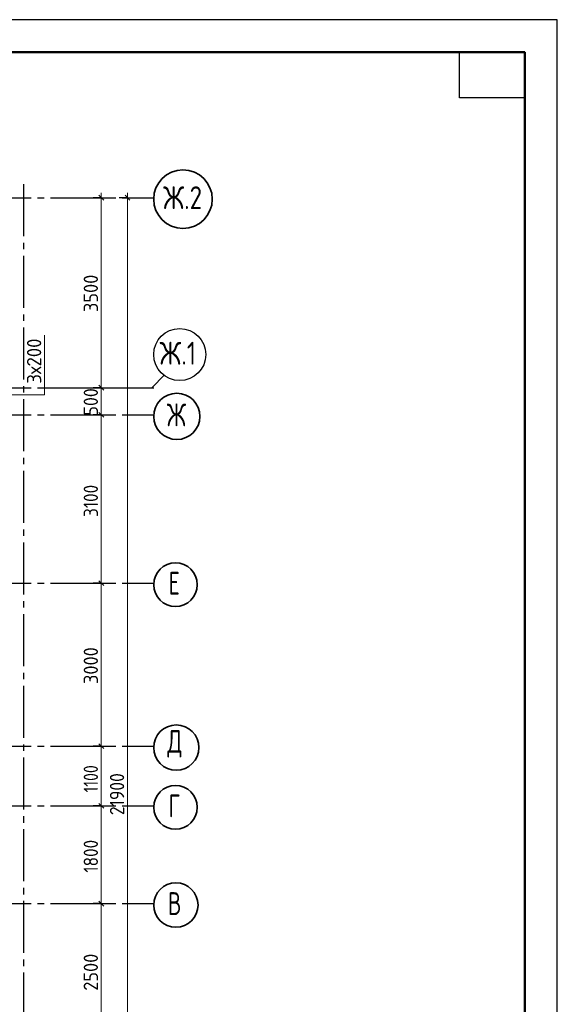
# Model space of a CAD drawing. Header units: millimetres. Extents: x 0 to 50400, y 0 to 35640.
# Tile 16 of 16: x 40494 to 50400, y 17507 to 35640. Entities that reach past the tile are written whole.
import ezdxf

# ---------------------------------------------------------------- set-up
doc = ezdxf.new("R2010")
doc.units = ezdxf.units.MM
doc.linetypes.add('______5', pattern=[1320, 960, -120, 120, -120])
for name, color, linetype, lineweight in [('Standard', 7, 'Continuous', 25), ('Общий01', 7, 'Continuous', 13), ('Размерная линия_ общее', 7, 'Continuous', 13)]:
    doc.layers.add(name, color=color, linetype=linetype, lineweight=lineweight)
doc.layers.add('Оси', color=7, linetype='______5', true_color=0x656565)
doc.styles.add('ISOCPEUR', font='txt')

msp = doc.modelspace()

# ---------------------------------------------------------------- linework, layer by layer
at = {"layer": 'Standard', "color": 7, "linetype": 'Continuous', "lineweight": 35, "transparency": 33554687}
for p, q in [((49800, 33120), (49800, 24600)), ((49800, 32640), (49800, 24120))]:
    msp.add_line(p, q, dxfattribs=at)
at = {"layer": 'Standard', "color": 7, "linetype": 'Continuous', "lineweight": 50, "transparency": 33554687}
msp.add_line((49800, 32520), (49800, 27840), dxfattribs=at)
at = {"layer": 'Standard', "color": 7, "linetype": 'Continuous', "lineweight": 25, "transparency": 33554687}
for points in [[(0, 0), (50400, 0), (50400, 35640), (0, 35640), (0, 0)], [(49800, 35040), (49800, 34200), (48600, 34200), (48600, 35040), (49800, 35040)]]:
    msp.add_lwpolyline(points, close=True, dxfattribs=at)
at = {"layer": 'Standard', "color": 7, "linetype": 'Continuous', "lineweight": 50, "transparency": 33554687}
msp.add_lwpolyline([(2400, 35040), (49800, 35040), (49800, 600), (2400, 600), (2400, 35040)], close=True, dxfattribs=at)
at = {"layer": 'Общий01', "color": 7, "linetype": 'Continuous', "lineweight": 13, "transparency": 33554687}
msp.add_lwpolyline([(38923, 28733), (40953, 28733), (40953, 29833)], dxfattribs=at)
at = {"layer": 'Оси', "color": 8, "linetype": '______5', "lineweight": -3, "transparency": 33554687}
for p, q in [((40565, 32612), (40565, 8317)), ((8065, 32362), (42963, 32362)), ((8065, 28862), (42963, 28862)), ((8065, 28362), (42963, 28362)), ((8065, 25262), (42963, 25262)), ((8065, 22262), (42963, 22262)), ((8065, 21162), (42963, 21162)), ((8065, 19362), (42963, 19362))]:
    msp.add_line(p, q, dxfattribs=at)
at = {"layer": 'Оси', "color": 7, "linetype": 'Continuous', "lineweight": 25, "transparency": 33554687}
msp.add_lwpolyline([(40928, 28862), (42928, 28862), (43163, 29097)], dxfattribs=at)
msp.add_lwpolyline([(40928, 28862), (42928, 28862), (43163, 29097)], dxfattribs=at)
at = {"layer": 'Оси', "color": 7, "linetype": 'Continuous', "lineweight": 35, "transparency": 33554687}
for centre, radius in [((43503, 32335), 540), ((43389, 28335), 426), ((43365, 25235), 402), ((43380, 22235), 417), ((43365, 21135), 402), ((43372, 19335), 409)]:
    msp.add_circle(centre, radius, dxfattribs=at)
at = {"layer": 'Оси', "color": 7, "linetype": 'Continuous', "lineweight": 25, "transparency": 33554687}
msp.add_circle((43443, 29473), 480, dxfattribs=at)
at = {"layer": 'Размерная линия_ общее', "color": 7, "linetype": 'Continuous', "lineweight": -3, "transparency": 33554687}
for p, q in [((41997, 32362), (41847, 32362)), ((41997, 32362), (42147, 32362)), ((42480, 32362), (42330, 32362)), ((42480, 32362), (42630, 32362)), ((42480, 32362), (42648, 32362)), ((41997, 28862), (41847, 28862)), ((41997, 28862), (42147, 28862)), ((41997, 28362), (41847, 28362)), ((41997, 28362), (42147, 28362)), ((41997, 25262), (41847, 25262)), ((41997, 25262), (42147, 25262)), ((41997, 22262), (41847, 22262)), ((41997, 22262), (42147, 22262)), ((41997, 21162), (41847, 21162)), ((41997, 21162), (42147, 21162)), ((41997, 19362), (41847, 19362)), ((41997, 19362), (42147, 19362))]:
    msp.add_line(p, q, dxfattribs=at)
at = {"layer": 'Размерная линия_ общее', "color": 7, "linetype": 'Continuous', "lineweight": 25, "transparency": 33554687}
for p, q in [((42042, 32317), (41952, 32407)), ((42525, 32317), (42435, 32407)), ((42042, 28817), (41952, 28907)), ((42042, 28317), (41952, 28407)), ((42042, 25217), (41952, 25307)), ((42042, 22217), (41952, 22307)), ((42042, 21117), (41952, 21207)), ((42042, 19317), (41952, 19407))]:
    msp.add_line(p, q, dxfattribs=at)
at = {"layer": 'Размерная линия_ общее', "color": 7, "linetype": 'Continuous', "lineweight": 13, "transparency": 33554687}
for p, q in [((41997, 32362), (41997, 32452)), ((41997, 28862), (41997, 32362)), ((42480, 32362), (42480, 32452)), ((41997, 28362), (41997, 28862)), ((41997, 25262), (41997, 28362)), ((41997, 22262), (41997, 25262)), ((41997, 21162), (41997, 22262)), ((41997, 19362), (41997, 21162)), ((41997, 16862), (41997, 19362))]:
    msp.add_line(p, q, dxfattribs=at)
msp.add_lwpolyline([(42480, 10462), (42480, 20945), (42480, 20945), (42480, 32362)], dxfattribs=at)

# ---------------------------------------------------------------- texts
at = {"layer": 'Оси', "color": 7, "linetype": 'Continuous', "lineweight": 35, "transparency": 33554687, "char_height": 420, "attachment_point": 7, "style": 'ISOCPEUR'}
for s, insert, width in [('\\W0.80;Ж.2', (43136, 32152), 901.63), ('\\W0.82;Ж.1', (43072, 29288), 927.64), ('\\W0.73;Ж', (43205, 28152), 520.63), ('\\W0.68;Е', (43237, 25052), 399.85), ('\\W0.72;Д', (43215, 22052), 480.98), ('\\W0.68;Г', (43237, 20952), 399.85), ('\\W0.70;В', (43225, 19152), 440.78)]:
    msp.add_mtext(s, dxfattribs=dict(at, insert=insert, width=width))
at = {"layer": 'Размерная линия_ общее', "color": 7, "linetype": 'Continuous', "lineweight": 25, "transparency": 33554687, "char_height": 264, "attachment_point": 7, "rotation": 90, "style": 'ISOCPEUR'}
for s, insert, width in [('\\W0.93;3500', (41937, 30256), 861.71), ('\\W0.95;3х200', (40892, 28937), 1048.03), ('\\W0.91;500', (41937, 28349), 674.39), ('\\W0.87;3100', (41937, 26482), 800.28), ('\\W0.93;3000', (41937, 23406), 861.71), ('\\W0.80;1100', (41937, 21409), 738.86), ('\\W0.89;21900', (42420, 20990), 988.26), ('\\W0.87;1800', (41937, 19932), 800.3), ('\\W0.93;2500', (41937, 17756), 861.71)]:
    msp.add_mtext(s, dxfattribs=dict(at, insert=insert, width=width))

doc.saveas('drawing.dxf')
